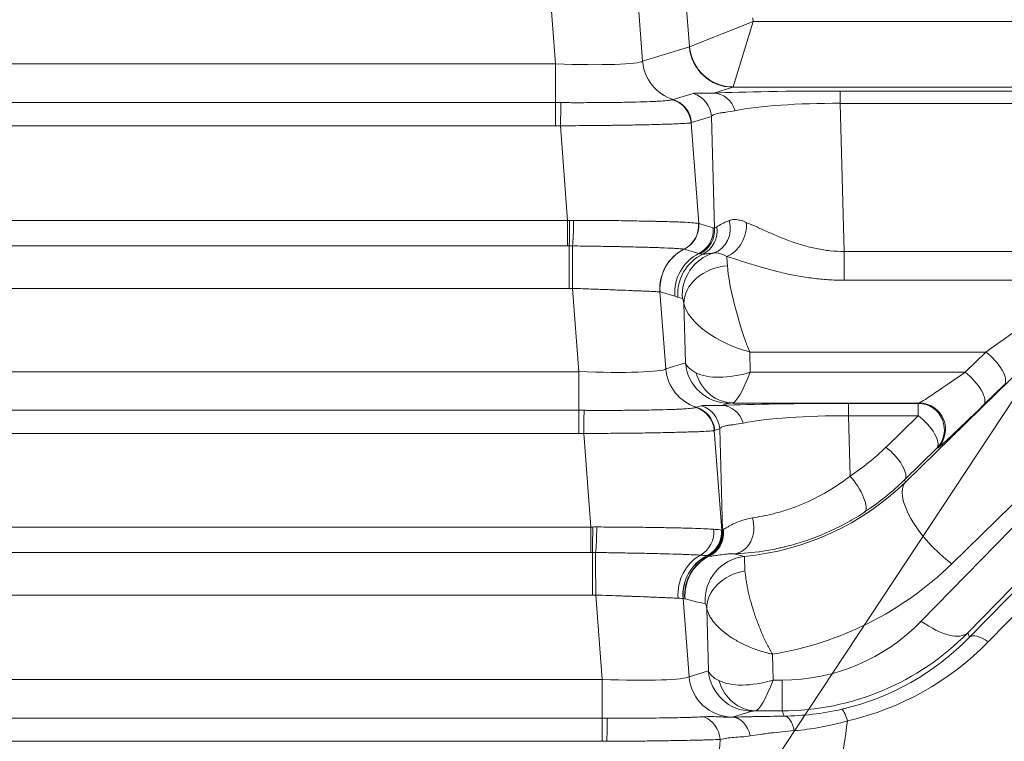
# Model space of a CAD drawing. Header units: millimetres. Extents: x 0 to 837, y 0 to 589.
# Tile 161 of 166: x 710 to 722, y 363 to 371. Entities that reach past the tile are written whole.
import ezdxf

# ---------------------------------------------------------------- set-up
doc = ezdxf.new("R2010")
doc.units = ezdxf.units.MM
doc.layers.add('1', color=7, linetype='Continuous', true_color=0xffffff)
doc.styles.add('ideas_simplex', font='simplex.shx')
doc.dimstyles.get("Standard").update_dxf_attribs({"dimtxt": 0.18, "dimasz": 0.18, "dimexe": 0.18, "dimexo": 0.0625, "dimgap": 0.09, "dimtad": 0, "dimtih": 1, "dimtoh": 1, "dimdec": 4, "dimzin": 0, "dimdsep": 46, "dimtxsty": 'Standard', "dimcen": 0.09, "dimadec": 0, "dimazin": 0, "dimtfac": 1, "dimtdec": 4, "dimtofl": 0, "dimtmove": 0, "dimatfit": 3, "dimfxl": 1, "dimtolj": 1, "dimtzin": 0, "dimarcsym": 0})

# ---------------------------------------------------------------- blocks, each defined once
blk = doc.blocks.new('_U1')
at = {"layer": '1', "color": 152, "lineweight": 13}
for p, q in [((718.861996, 373.859267), (813.897117, 373.859267)), ((701.641509, 245.904525), (813.897117, 245.904525))]:
    blk.add_line(p, q, dxfattribs=at)
at = {"layer": '1', "color": 27, "lineweight": 13}
blk.add_line((811.897117, 245.904525), (811.897117, 373.859267), dxfattribs=at)
at = {"layer": '1', "color": 87, "lineweight": 25}
for p, q in [((810.397117, 316.984396), (804.772117, 316.984396)), ((804.772117, 316.984396), (804.772117, 315.484396)), ((810.397117, 315.484396), (810.397117, 316.984396)), ((804.772117, 304.279396), (804.772117, 302.779396)), ((810.397117, 302.779396), (810.397117, 304.279396)), ((804.772117, 302.779396), (810.397117, 302.779396))]:
    blk.add_line(p, q, dxfattribs=at)
at = {"layer": '1', "color": 27, "lineweight": 18}
for points in [[(811.897117, 373.859267), (812.426098, 370.859269), (811.368136, 370.859265)], [(811.897117, 245.904525), (811.368136, 248.904523), (812.426098, 248.904527)]]:
    blk.add_solid(points, dxfattribs=at)
at = {"layer": '1', "color": 87, "linetype": 'Continuous', "lineweight": 25, "char_height": 3, "attachment_point": 7, "rotation": 90, "line_spacing_factor": 1.204819, "style": 'ideas_simplex'}
for s, insert in [('\\W1.2469;5.04', (810.243617, 304.226896)), ('\\W1.2009;128', (802.931117, 305.711896))]:
    blk.add_mtext(s, dxfattribs=dict(at, insert=insert))
blk = doc.blocks.new('_U6')
at = {"layer": '1', "color": 27, "lineweight": 13}
for p, q in [((692.684935, 323.064862), (735.144921, 387.302931)), ((735.144921, 387.302931), (737.144921, 387.302931))]:
    blk.add_line(p, q, dxfattribs=at)
at = {"layer": '1', "color": 27, "lineweight": 18}
for points in [[(698.640171, 332.074588), (699.853108, 334.868974), (700.735698, 334.285605)], [(696.820516, 329.321616), (695.607578, 326.52723), (694.724989, 327.110598)]]:
    blk.add_solid(points, dxfattribs=at)
at = {"layer": '1', "color": 87, "linetype": 'Continuous', "lineweight": 25, "char_height": 3, "attachment_point": 7, "line_spacing_factor": 1.204819, "style": 'ideas_simplex'}
for s, insert in [('\\W1.4646;n°5', (753.983921, 384.937931)), ('\\W1.1484;M', (738.803921, 384.937931)), ('\\W1.3647;3,3', (742.373921, 384.937931))]:
    blk.add_mtext(s, dxfattribs=dict(at, insert=insert))

msp = doc.modelspace()

# ---------------------------------------------------------------- linework, layer by layer
at = {"layer": '1', "color": 143, "linetype": 'Continuous', "lineweight": 13}
for p, q in [((721.249, 364.323), (729.684, 372.959)), ((729.896, 372.907), (721.461, 364.271)), ((716.53, 370.856), (716.459, 371.792)), ((717.456, 371.751), (717.521, 370.886)), ((718.057, 371.05), (718.013, 371.587)), ((718.783, 371.34), (718.057, 371.05)), ((718.783, 371.34), (718.554, 370.593)), ((718.78, 371.379), (718.783, 371.34)), ((718.783, 371.34), (726.945, 371.34)), ((717.521, 370.886), (718.056, 371.049)), ((710.253, 370.856), (716.53, 370.856)), ((716.53, 370.856), (716.53, 370.415)), ((717.87, 370.45), (718.098, 370.519)), ((718.552, 370.59), (718.333, 370.523)), ((724.631, 370.59), (718.552, 370.59)), ((719.774, 370.546), (724.305, 370.546)), ((719.774, 370.406), (719.774, 370.546)), ((710.253, 370.415), (716.53, 370.415)), ((716.53, 370.415), (716.53, 370.151)), ((724.305, 370.406), (719.774, 370.406)), ((719.774, 370.406), (719.819, 368.718)), ((718.074, 370.185), (718.161, 369.037)), ((718.307, 370.257), (718.079, 370.188)), ((718.34, 368.984), (718.307, 370.257)), ((720.698, 364.505), (726.265, 370.205)), ((726.21, 370.205), (721.047, 365.16)), ((716.53, 370.151), (710.253, 370.151)), ((716.667, 369.073), (716.586, 370.151)), ((720.517, 366.09), (724.58, 370.06)), ((726.795, 370.074), (721.228, 364.374)), ((710.116, 369.073), (716.667, 369.073)), ((716.667, 369.073), (716.667, 368.782)), ((718.161, 369.037), (718.328, 368.988)), ((716.667, 368.782), (710.116, 368.782)), ((716.685, 368.782), (716.685, 368.298)), ((718.163, 368.696), (717.996, 368.744)), ((719.819, 368.718), (719.819, 368.391)), ((719.819, 368.718), (722.577, 368.718)), ((722.577, 368.391), (719.819, 368.391)), ((716.685, 368.298), (710.098, 368.298)), ((716.795, 367.349), (716.723, 368.298)), ((717.72, 368.258), (717.786, 367.38)), ((717.889, 368.208), (717.721, 368.257)), ((717.975, 368.182), (717.925, 368.197)), ((718.011, 367.448), (717.993, 368.127)), ((721.433, 367.573), (718.743, 367.573)), ((718.743, 367.573), (718.749, 367.342)), ((721.197, 367.342), (721.433, 367.573)), ((717.786, 367.38), (718.011, 367.448)), ((709.988, 367.349), (716.795, 367.349)), ((716.795, 367.349), (716.795, 366.909)), ((718.749, 367.342), (721.197, 367.342)), ((721.645, 367.201), (721.409, 366.97)), ((718.135, 366.943), (718.191, 366.96)), ((718.507, 366.989), (718.426, 366.964)), ((720.675, 366.992), (718.546, 366.992)), ((719.868, 366.987), (720.663, 366.987)), ((719.868, 366.987), (719.868, 366.847)), ((720.663, 366.987), (720.675, 366.992)), ((720.663, 366.847), (720.663, 366.987)), ((709.988, 366.909), (716.795, 366.909)), ((716.795, 366.909), (716.795, 366.645)), ((720.663, 366.847), (719.868, 366.847)), ((719.868, 366.847), (719.886, 366.159)), ((720.295, 366.487), (720.663, 366.847)), ((718.401, 366.698), (718.344, 366.681)), ((718.431, 365.542), (718.401, 366.698)), ((716.795, 366.645), (709.988, 366.645)), ((716.931, 365.579), (716.851, 366.644)), ((718.339, 366.679), (718.424, 365.544)), ((720.875, 366.476), (720.507, 366.115)), ((720.887, 366.48), (720.875, 366.476)), ((720.507, 366.115), (720.517, 366.09)), ((709.852, 365.579), (716.931, 365.579)), ((716.931, 365.579), (716.931, 365.289)), ((716.931, 365.289), (709.852, 365.289)), ((716.949, 364.804), (716.949, 365.289)), ((716.949, 364.804), (709.834, 364.804)), ((717.059, 363.843), (716.987, 364.804)), ((717.983, 364.765), (718.051, 363.873)), ((718.272, 363.941), (718.253, 364.652)), ((721.228, 364.374), (721.249, 364.323)), ((719.002, 364.13), (719.01, 363.835)), ((718.051, 363.873), (718.272, 363.941)), ((709.724, 363.843), (717.059, 363.843)), ((717.059, 363.402), (717.059, 363.843)), ((719.01, 363.835), (719.112, 363.835)), ((719.112, 363.485), (719.112, 363.835)), ((718.768, 363.481), (718.547, 363.414)), ((719.112, 363.485), (718.807, 363.485)), ((719.137, 363.424), (719.112, 363.485)), ((709.724, 363.402), (717.059, 363.402)), ((717.059, 363.138), (717.059, 363.402)), ((717.059, 363.138), (709.724, 363.138))]:
    msp.add_line(p, q, dxfattribs=at)
for centre, major_axis, ratio, start_param, end_param in [((718.035, 371.299), (-0.021, 0.25), 0.087194, 3.1606, 3.221686), ((718.552, 371.09), (-0.146, 0.478), 0.996014, 1.356348, 2.843741), ((718.554, 371.091), (0.368, -0.339), 0.992996, 3.971219, 5.453559), ((716.519, 370.93), (-1.006, 0.038), 0.073389, 1.584419, 3.062485), ((718.018, 370.927), (0.146, -0.478), 0.996014, 4.49794, 5.68434), ((718.009, 370.233), (-0.088, 0.287), 0.996014, 4.49794, 5.68434), ((719.801, 370.49), (-1.801, 0.001), 0.031454, 4.727263, 5.665979), ((718.333, 370.223), (0.013, -0.3), 0.858349, 1.869708, 3.09055), ((718.531, 371.34), (-0.02, 0.75), 0.029238, 3.166976, 3.228063), ((716.586, 370.13), (0.004, 0.3), 0.000932, 0.312654, 1.500989), ((717.776, 370.161), (-0.136, 0.268), 0.995564, 4.326262, 5.515407), ((717.782, 370.163), (-0.088, 0.287), 0.996014, 4.49794, 5.68434), ((719.801, 370.19), (-1.501, 0.01), 0.144199, 4.731152, 5.669868), ((716.685, 369.052), (0.002, 0.3), 0.014605, 3.59604, 4.783436), ((716.722, 369.051), (0.006, 0.3), 0.044184, 3.597973, 4.786486), ((718.246, 368.989), (-0.051, 0.296), 0.915327, 3.267251, 4.834301), ((718.481, 368.939), (0.121, 0.275), 0.688049, 3.710565, 5.405128), ((717.86, 369.013), (0.044, 0.297), 0.993716, 3.753576, 4.940466), ((717.862, 369.012), (-0.068, -0.292), 0.995069, 0.693593, 1.88023), ((717.863, 369.012), (0.084, 0.288), 0.995643, 3.889373, 5.075773), ((718.03, 368.964), (0.084, 0.288), 0.995643, 3.889373, 5.075773), ((718.042, 368.96), (0.098, 0.284), 0.995471, 3.936926, 5.123325), ((718.078, 368.958), (-0.034, 0.298), 0.982269, 3.47982, 4.74638), ((716.723, 368.333), (0.001, -0.5), 0.000077, 3.597528, 4.782202), ((718.216, 368.298), (-0.144, -0.479), 0.995612, 3.899122, 5.085129), ((718.218, 368.298), (-0.14, -0.48), 0.995643, 3.889417, 5.075773), ((718.386, 368.249), (-0.14, -0.48), 0.995643, 3.889373, 5.075773), ((718.421, 368.237), (0.14, 0.48), 0.995643, 0.730359, 1.93418), ((718.472, 368.222), (0.14, 0.48), 0.995643, 0.571952, 1.93418), ((718.491, 367.973), (-0.02, 0.75), 0.029238, 5.602995, 5.88071), ((718.489, 368.167), (-0.491, -0.093), 0.77245, 4.566424, 6.145514), ((718.743, 367.973), (-0.223, 0.749), 0.167328, 0.629667, 2.08325), ((721.96, 367.973), (-1.051, -0.75), 0.017505, 1.03314, 2.186692), ((717.995, 367.932), (-0.021, 0.25), 0.087194, 5.596619, 6.249833), ((718.743, 367.973), (-0.744, 0.267), 0.48275, 0.288947, 1.74253), ((721.433, 367.413), (-0.21, 0.215), 0.402972, 3.170199, 5.103517), ((716.784, 367.424), (-1.006, 0.038), 0.073389, 1.584419, 3.062485), ((718.283, 367.42), (0.146, -0.478), 0.996014, 4.49794, 5.68434), ((718.507, 367.489), (-0.146, 0.478), 0.996014, 1.356348, 2.843741), ((718.756, 367.488), (-0.75, -0.012), 0.344743, 0.106674, 0.57782), ((718.749, 367.742), (-0.731, -0.292), 0.480074, 0.398667, 1.381103), ((718.546, 367.492), (-0.024, 0.499), 0.878584, 1.845316, 3.086754), ((718.749, 367.742), (-0.213, -0.749), 0.16115, 0.071877, 1.054313), ((721.724, 367.742), (-1.051, -0.75), 0.017505, 0.050704, 1.03314), ((721.197, 367.182), (-0.21, 0.215), 0.402972, 3.170199, 5.103517), ((718.041, 366.655), (-0.136, 0.268), 0.995564, 4.326262, 5.515407), ((718.046, 366.657), (0.088, -0.287), 0.996014, 1.356348, 2.542747), ((718.103, 366.674), (-0.088, 0.287), 0.996014, 4.49794, 5.68434), ((719.895, 366.931), (-1.801, 0.001), 0.031454, 4.727263, 5.665979), ((718.426, 366.664), (0.013, -0.3), 0.858349, 1.869708, 3.09055), ((718.756, 366.988), (-0.25, 0), 0.031454, 5.7097, 6.180846), ((720.663, 366.688), (-0.115, 0.277), 0.997667, 3.535118, 5.88966), ((720.675, 366.693), (-0.115, 0.277), 0.997667, 3.535118, 5.88966), ((721.936, 367.53), (-1.051, -1.05), 0.01851, 0.0447, 1.027137), ((716.851, 366.623), (-0.004, -0.3), 0.000932, 3.454247, 4.642582), ((719.895, 366.631), (-1.501, 0.01), 0.144199, 4.731152, 5.669868), ((720.663, 366.688), (0.21, -0.215), 0.402972, 0.028606, 1.961924), ((718.398, 368.367), (-2.653, -0.511), 0.98281, 1.967325, 2.162404), ((720.295, 366.327), (-0.21, 0.215), 0.402972, 3.170199, 5.103517), ((719.886, 365.999), (-0.165, 0.251), 0.326637, 3.170991, 5.174313), ((718.413, 368.17), (-2.949, -0.564), 0.978608, 1.475754, 2.162892), ((718.398, 368.207), (-2.947, -0.57), 0.984491, 1.966991, 2.162069), ((721.047, 365.56), (0.524, -0.536), 0.402972, 3.170199, 5.103517), ((718.546, 365.574), (-0.008, 0.3), 0.813973, 3.187775, 5.062913), ((716.949, 365.558), (0.002, 0.3), 0.014605, 3.59604, 4.783436), ((716.986, 365.558), (0.006, 0.3), 0.044184, 3.597973, 4.786486), ((718.055, 365.525), (0.017, 0.299), 0.935903, 3.675346, 4.861829), ((718.123, 365.52), (0.033, 0.298), 0.992902, 3.718241, 4.90519), ((718.124, 365.52), (0.037, 0.298), 0.993647, 3.731323, 4.918266), ((718.126, 365.52), (0.083, 0.288), 0.995657, 3.885228, 5.071628), ((718.133, 365.518), (0.085, 0.288), 0.995635, 3.891813, 5.078213), ((718.144, 365.516), (0.013, 0.3), 0.991805, 3.647782, 4.860853), ((718.149, 365.516), (-0.007, 0.3), 0.98984, 3.578323, 4.803505), ((716.987, 364.839), (-0.001, 0.5), 0.000077, 0.455935, 1.640609), ((718.395, 364.815), (0.036, 0.499), 0.938818, 0.547264, 1.733597), ((718.479, 364.806), (0.123, 0.485), 0.995093, 0.714697, 1.900657), ((718.48, 364.806), (0.135, 0.481), 0.995673, 0.739027, 1.924991), ((718.498, 364.801), (0.133, 0.482), 0.995688, 0.731205, 1.92025), ((718.502, 364.8), (0.124, 0.484), 0.995743, 0.710839, 1.90235), ((718.732, 364.746), (0.101, 0.49), 0.995869, 0.303204, 1.855151), ((718.38, 368.25), (-3.107, 2.322), 0.675351, 2.091371, 2.125178), ((718.413, 367.771), (-3.685, -0.71), 0.98281, 1.54144, 2.162404), ((718.749, 364.693), (0.491, 0.095), 0.78085, 1.54186, 3.001624), ((717.884, 368.21), (-3.534, 2.573), 0.711936, 2.079463, 2.13742), ((719.096, 366.123), (-0.46, 2.243), 0.981792, 2.942892, 3.728006), ((720.698, 364.904), (-0.537, 0.524), 0.410893, 1.952429, 3.112876), ((719.096, 366.523), (-0.605, 2.979), 0.986374, 2.943826, 3.728941), ((721.461, 364.111), (0.215, -0.21), 0.410893, 1.952429, 3.112876), ((719.111, 366.485), (-0.616, 2.996), 0.97997, 3.163609, 3.727808), ((719.111, 366.645), (-0.675, 3.29), 0.981792, 3.163807, 3.728006), ((719.017, 363.98), (-0.75, -0.012), 0.344743, 0.106674, 0.57782), ((718.768, 363.981), (-0.146, 0.478), 0.996014, 1.356348, 2.843741), ((717.048, 363.917), (-1.006, 0.038), 0.073389, 1.584419, 3.062485), ((718.547, 363.914), (-0.146, 0.478), 0.996014, 1.356348, 2.843741), ((719.01, 364.235), (-0.731, -0.292), 0.480074, 0.398667, 1.381103), ((718.807, 363.985), (-0.024, 0.499), 0.878584, 1.845316, 3.086754), ((719.01, 364.235), (-0.213, -0.749), 0.16115, 0.071877, 1.054313), ((719.017, 363.48), (-0.25, 0), 0.031454, 5.7097, 6.180846), ((719.858, 363.21), (0.067, -0.292), 0.139135, 2.117187, 3.113399), ((717.115, 363.117), (-0.004, -0.3), 0.000932, 3.454247, 4.642582), ((718.149, 363.129), (0.018, -0.299), 0.865443, 1.618775, 2.80586), ((717.048, 363.418), (-1.504, 0), 0.026222, 3.035722, 3.0561), ((718.544, 363.113), (0.008, -0.3), 0.714578, 1.843542, 3.104165), ((719.137, 363.124), (0.004, -0.3), 0.431916, 2.030565, 3.112565), ((716.889, 365.227), (-0.61, 5.359), 0.555322, 4.065229, 4.296156), ((716.889, 366.027), (-0.489, 5.474), 0.272631, 3.903241, 4.136783)]:
    msp.add_ellipse(centre, major_axis=major_axis, ratio=ratio, start_param=start_param, end_param=end_param, dxfattribs=at)
for points, knots in [([(718.098, 370.519), (718.105, 370.521), (718.115, 370.523), (718.142, 370.524), (718.158, 370.523), (718.196, 370.522), (718.219, 370.521), (718.271, 370.521), (718.3, 370.521), (718.333, 370.523)], [0, 0, 0, 0, 0.25, 0.25, 0.5, 0.5, 0.75, 0.75, 1, 1, 1, 1]), ([(716.59, 370.415), (716.609, 370.415), (716.629, 370.415), (716.669, 370.415), (716.689, 370.414), (716.747, 370.414), (716.786, 370.414), (716.902, 370.414), (716.977, 370.414), (717.068, 370.415), (717.087, 370.415), (717.123, 370.415), (717.176, 370.416), (717.227, 370.417), (717.327, 370.418), (717.389, 370.419), (717.506, 370.422), (717.559, 370.424), (717.63, 370.427), (717.652, 370.428), (717.683, 370.429), (717.693, 370.43), (717.713, 370.431), (717.722, 370.431), (717.766, 370.434), (717.795, 370.437), (717.828, 370.441), (717.838, 370.442), (717.849, 370.444), (717.853, 370.445), (717.859, 370.446), (717.861, 370.447), (717.863, 370.447)], [0, 0, 0, 0, 0.03125, 0.03125, 0.0625, 0.0625, 0.125, 0.125, 0.25, 0.25, 0.28125, 0.28125, 0.3125, 0.375, 0.375, 0.5, 0.5, 0.625, 0.625, 0.6875, 0.6875, 0.71875, 0.71875, 0.75, 0.75, 0.875, 0.875, 0.9375, 0.9375, 0.96875, 0.96875, 1, 1, 1, 1]), ([(718.575, 370.322), (718.537, 370.315), (718.502, 370.31), (718.455, 370.303), (718.441, 370.301), (718.414, 370.297), (718.402, 370.296), (718.369, 370.29), (718.351, 370.285), (718.323, 370.273), (718.313, 370.266), (718.307, 370.257)], [0, 0, 0, 0, 0.25, 0.25, 0.375, 0.375, 0.5, 0.5, 0.75, 0.75, 1, 1, 1, 1]), ([(718.074, 370.185), (718.072, 370.185), (718.069, 370.184), (718.063, 370.183), (718.06, 370.183), (718.047, 370.181), (718.037, 370.18), (718, 370.177), (717.967, 370.176), (717.916, 370.173), (717.905, 370.173), (717.883, 370.172), (717.848, 370.17), (717.783, 370.168), (717.725, 370.167), (717.663, 370.165), (717.631, 370.164), (717.528, 370.162), (717.454, 370.16), (717.337, 370.158), (717.297, 370.158), (717.235, 370.157), (717.214, 370.156), (717.171, 370.156), (717.15, 370.155), (717.042, 370.154), (716.953, 370.153), (716.817, 370.152), (716.772, 370.152), (716.702, 370.151), (716.679, 370.151), (716.632, 370.151), (716.609, 370.151), (716.586, 370.151)], [0, 0, 0, 0, 0.03125, 0.03125, 0.0625, 0.0625, 0.125, 0.125, 0.25, 0.25, 0.28125, 0.28125, 0.3125, 0.375, 0.4375, 0.4375, 0.5, 0.5, 0.625, 0.625, 0.6875, 0.6875, 0.71875, 0.71875, 0.75, 0.75, 0.875, 0.875, 0.9375, 0.9375, 0.96875, 0.96875, 1, 1, 1, 1]), ([(716.736, 369.073), (716.825, 369.073), (716.912, 369.073), (717.041, 369.072), (717.083, 369.071), (717.146, 369.071), (717.167, 369.071), (717.208, 369.07), (717.229, 369.07), (717.331, 369.069), (717.409, 369.067), (717.52, 369.065), (717.556, 369.065), (717.608, 369.064), (717.625, 369.063), (717.659, 369.062), (717.675, 369.062), (717.756, 369.06), (717.815, 369.058), (717.894, 369.055), (717.919, 369.055), (717.966, 369.053), (717.987, 369.052), (718.047, 369.048), (718.079, 369.046), (718.117, 369.043), (718.128, 369.042), (718.141, 369.04), (718.145, 369.04), (718.152, 369.039), (718.155, 369.038), (718.157, 369.038)], [0, 0, 0, 0, 0.125, 0.125, 0.1875, 0.1875, 0.21875, 0.21875, 0.25, 0.25, 0.375, 0.375, 0.4375, 0.4375, 0.46875, 0.46875, 0.5, 0.5, 0.625, 0.625, 0.6875, 0.6875, 0.75, 0.75, 0.875, 0.875, 0.9375, 0.9375, 0.96875, 0.96875, 1, 1, 1, 1]), ([(718.369, 369.001), (718.384, 369.01), (718.403, 369.021), (718.449, 369.045), (718.476, 369.058), (718.508, 369.071)], [0, 0, 0, 0, 0.5, 0.5, 1, 1, 1, 1]), ([(718.508, 369.071), (718.52, 369.076), (718.533, 369.079), (718.554, 369.082), (718.561, 369.082), (718.576, 369.082), (718.584, 369.082), (718.609, 369.079), (718.626, 369.076), (718.663, 369.066), (718.683, 369.059), (718.704, 369.05)], [0, 0, 0, 0, 0.25, 0.25, 0.375, 0.375, 0.5, 0.5, 0.75, 0.75, 1, 1, 1, 1]), ([(718.704, 369.05), (718.739, 369.036), (718.776, 369.019), (718.854, 368.984), (718.894, 368.966), (718.958, 368.937), (718.98, 368.928), (719.024, 368.908), (719.046, 368.899), (719.115, 368.87), (719.161, 368.852), (719.256, 368.818), (719.304, 368.802), (719.403, 368.774), (719.453, 368.761), (719.531, 368.746), (719.557, 368.741), (719.609, 368.733), (719.635, 368.729), (719.713, 368.721), (719.766, 368.718), (719.819, 368.718)], [0, 0, 0, 0, 0.125, 0.125, 0.25, 0.25, 0.3125, 0.3125, 0.375, 0.375, 0.5, 0.5, 0.625, 0.625, 0.75, 0.75, 0.8125, 0.8125, 0.875, 0.875, 1, 1, 1, 1]), ([(717.994, 368.745), (717.986, 368.747), (717.97, 368.748), (717.938, 368.751), (717.925, 368.752), (717.904, 368.753), (717.896, 368.754), (717.88, 368.754), (717.871, 368.755), (717.827, 368.757), (717.786, 368.759), (717.715, 368.762), (717.69, 368.762), (717.637, 368.764), (717.609, 368.765), (717.522, 368.768), (717.46, 368.769), (717.361, 368.771), (717.326, 368.772), (717.274, 368.773), (717.256, 368.774), (717.22, 368.774), (717.202, 368.775), (717.11, 368.776), (717.035, 368.778), (716.92, 368.779), (716.881, 368.78), (716.802, 368.781), (716.762, 368.781), (716.723, 368.782)], [0, 0, 0, 0, 0.125, 0.125, 0.1875, 0.1875, 0.21875, 0.21875, 0.25, 0.25, 0.375, 0.375, 0.4375, 0.4375, 0.5, 0.5, 0.625, 0.625, 0.6875, 0.6875, 0.71875, 0.71875, 0.75, 0.75, 0.875, 0.875, 0.9375, 0.9375, 1, 1, 1, 1]), ([(718.33, 368.701), (718.303, 368.698), (718.279, 368.695), (718.238, 368.69), (718.221, 368.688), (718.206, 368.688)], [0, 0, 0, 0, 0.5, 0.5, 1, 1, 1, 1]), ([(718.481, 368.663), (718.449, 368.679), (718.421, 368.69), (718.39, 368.698), (718.384, 368.699), (718.372, 368.701), (718.366, 368.702), (718.35, 368.703), (718.34, 368.703), (718.33, 368.701)], [0, 0, 0, 0, 0.5, 0.5, 0.625, 0.625, 0.75, 0.75, 1, 1, 1, 1]), ([(719.819, 368.391), (719.759, 368.391), (719.639, 368.395), (719.521, 368.406), (719.402, 368.421), (719.344, 368.43), (719.228, 368.451), (719.171, 368.463), (719.057, 368.489), (719.001, 368.504), (718.918, 368.527), (718.89, 368.535), (718.836, 368.551), (718.809, 368.559), (718.729, 368.583), (718.677, 368.6), (718.577, 368.632), (718.528, 368.648), (718.481, 368.663)], [0, 0, 0, 0, 0.125, 0.25, 0.25, 0.375, 0.375, 0.5, 0.5, 0.625, 0.625, 0.6875, 0.6875, 0.75, 0.75, 0.875, 0.875, 1, 1, 1, 1]), ([(717.72, 368.258), (717.714, 368.258), (717.703, 368.259), (717.678, 368.261), (717.669, 368.261), (717.652, 368.262), (717.646, 368.262), (717.634, 368.263), (717.627, 368.263), (717.593, 368.265), (717.56, 368.266), (717.505, 368.269), (717.485, 368.269), (717.454, 368.271), (717.443, 368.271), (717.421, 368.272), (717.41, 368.272), (717.353, 368.275), (717.304, 368.277), (717.238, 368.279), (717.225, 368.28), (717.198, 368.281), (717.184, 368.281), (717.142, 368.283), (717.114, 368.284), (717.028, 368.287), (716.969, 368.289), (716.878, 368.293), (716.847, 368.294), (716.785, 368.296), (716.754, 368.297), (716.723, 368.298)], [0, 0, 0, 0, 0.125, 0.125, 0.1875, 0.1875, 0.21875, 0.21875, 0.25, 0.25, 0.375, 0.375, 0.4375, 0.4375, 0.46875, 0.46875, 0.5, 0.5, 0.625, 0.625, 0.65625, 0.65625, 0.6875, 0.6875, 0.75, 0.75, 0.875, 0.875, 0.9375, 0.9375, 1, 1, 1, 1]), ([(716.854, 366.909), (716.874, 366.909), (716.894, 366.908), (716.933, 366.908), (716.953, 366.908), (717.012, 366.908), (717.051, 366.908), (717.166, 366.908), (717.241, 366.908), (717.333, 366.909), (717.351, 366.909), (717.387, 366.909), (717.441, 366.91), (717.492, 366.91), (717.591, 366.912), (717.654, 366.913), (717.771, 366.916), (717.824, 366.918), (717.895, 366.92), (717.917, 366.921), (717.948, 366.923), (717.958, 366.923), (717.978, 366.924), (717.987, 366.925), (718.031, 366.928), (718.06, 366.93), (718.093, 366.934), (718.102, 366.935), (718.114, 366.937), (718.117, 366.938), (718.123, 366.94), (718.126, 366.94), (718.128, 366.941)], [0, 0, 0, 0, 0.03125, 0.03125, 0.0625, 0.0625, 0.125, 0.125, 0.25, 0.25, 0.28125, 0.28125, 0.3125, 0.375, 0.375, 0.5, 0.5, 0.625, 0.625, 0.6875, 0.6875, 0.71875, 0.71875, 0.75, 0.75, 0.875, 0.875, 0.9375, 0.9375, 0.96875, 0.96875, 1, 1, 1, 1]), ([(718.191, 366.96), (718.199, 366.963), (718.209, 366.964), (718.235, 366.965), (718.251, 366.965), (718.29, 366.964), (718.313, 366.963), (718.365, 366.962), (718.394, 366.962), (718.426, 366.964)], [0, 0, 0, 0, 0.25, 0.25, 0.5, 0.5, 0.75, 0.75, 1, 1, 1, 1]), ([(718.668, 366.763), (718.63, 366.756), (718.595, 366.751), (718.549, 366.744), (718.535, 366.743), (718.508, 366.739), (718.496, 366.737), (718.462, 366.731), (718.444, 366.726), (718.416, 366.714), (718.407, 366.707), (718.401, 366.698)], [0, 0, 0, 0, 0.25, 0.25, 0.375, 0.375, 0.5, 0.5, 0.75, 0.75, 1, 1, 1, 1]), ([(718.339, 366.679), (718.337, 366.678), (718.334, 366.678), (718.328, 366.677), (718.324, 366.676), (718.312, 366.675), (718.302, 366.674), (718.265, 366.671), (718.232, 366.669), (718.181, 366.667), (718.17, 366.666), (718.148, 366.665), (718.113, 366.664), (718.048, 366.662), (717.99, 366.66), (717.928, 366.658), (717.895, 366.658), (717.792, 366.655), (717.719, 366.654), (717.602, 366.652), (717.562, 366.651), (717.5, 366.65), (717.479, 366.65), (717.436, 366.649), (717.415, 366.649), (717.306, 366.648), (717.218, 366.647), (717.082, 366.646), (717.036, 366.645), (716.967, 366.645), (716.944, 366.645), (716.897, 366.644), (716.874, 366.644), (716.851, 366.644)], [0, 0, 0, 0, 0.03125, 0.03125, 0.0625, 0.0625, 0.125, 0.125, 0.25, 0.25, 0.28125, 0.28125, 0.3125, 0.375, 0.4375, 0.4375, 0.5, 0.5, 0.625, 0.625, 0.6875, 0.6875, 0.71875, 0.71875, 0.75, 0.75, 0.875, 0.875, 0.9375, 0.9375, 0.96875, 0.96875, 1, 1, 1, 1]), ([(718.773, 365.683), (718.845, 365.694), (718.926, 365.709), (719.058, 365.742), (719.103, 365.755), (719.174, 365.777), (719.198, 365.785), (719.246, 365.802), (719.271, 365.811), (719.393, 365.859), (719.492, 365.905), (719.617, 365.976), (719.642, 365.99), (719.691, 366.021), (719.716, 366.037), (719.79, 366.086), (719.839, 366.121), (719.886, 366.159)], [0, 0, 0, 0, 0.25, 0.25, 0.375, 0.375, 0.4375, 0.4375, 0.5, 0.5, 0.75, 0.75, 0.8125, 0.8125, 0.875, 0.875, 1, 1, 1, 1]), ([(718.444, 365.551), (718.455, 365.558), (718.47, 365.568), (718.499, 365.584), (718.509, 365.59), (718.532, 365.602), (718.544, 365.609), (718.585, 365.628), (718.615, 365.641), (718.668, 365.659), (718.687, 365.665), (718.728, 365.675), (718.749, 365.68), (718.773, 365.683)], [0, 0, 0, 0, 0.25, 0.25, 0.375, 0.375, 0.5, 0.5, 0.75, 0.75, 0.875, 0.875, 1, 1, 1, 1]), ([(720.053, 365.75), (719.989, 365.708), (719.925, 365.669), (719.827, 365.615), (719.794, 365.597), (719.728, 365.564), (719.695, 365.549), (719.53, 365.473), (719.398, 365.425), (719.236, 365.378), (719.203, 365.369), (719.155, 365.356), (719.139, 365.353), (719.107, 365.345), (719.028, 365.327), (718.952, 365.313), (718.775, 365.287), (718.665, 365.278), (718.566, 365.275)], [0, 0, 0, 0, 0.125, 0.125, 0.1875, 0.1875, 0.25, 0.25, 0.5, 0.5, 0.5625, 0.5625, 0.59375, 0.59375, 0.625, 0.75, 0.75, 1, 1, 1, 1]), ([(717, 365.58), (717.073, 365.579), (717.145, 365.579), (717.287, 365.578), (717.357, 365.578), (717.443, 365.577), (717.46, 365.577), (717.494, 365.576), (717.511, 365.576), (717.562, 365.575), (717.595, 365.575), (717.691, 365.574), (717.753, 365.572), (717.841, 365.571), (717.869, 365.57), (717.911, 365.569), (717.925, 365.569), (717.952, 365.568), (717.966, 365.568), (718.031, 365.566), (718.079, 365.565), (718.167, 365.562), (718.207, 365.56), (718.278, 365.557), (718.309, 365.555), (718.335, 365.553)], [0, 0, 0, 0, 0.125, 0.125, 0.25, 0.25, 0.28125, 0.28125, 0.3125, 0.3125, 0.375, 0.375, 0.5, 0.5, 0.5625, 0.5625, 0.59375, 0.59375, 0.625, 0.625, 0.75, 0.75, 0.875, 0.875, 1, 1, 1, 1]), ([(718.335, 365.553), (718.356, 365.552), (718.373, 365.55), (718.402, 365.548), (718.412, 365.547), (718.42, 365.545)], [0, 0, 0, 0, 0.5, 0.5, 1, 1, 1, 1]), ([(718.42, 365.545), (718.42, 365.545), (718.42, 365.545), (718.42, 365.545), (718.42, 365.545), (718.421, 365.545)], [0, 0, 0, 0, 0.477413, 0.477413, 1, 1, 1, 1]), ([(718.182, 365.259), (718.16, 365.26), (718.105, 365.263), (718.035, 365.266), (717.975, 365.268), (717.954, 365.269), (717.911, 365.27), (717.888, 365.271), (717.819, 365.273), (717.769, 365.274), (717.69, 365.276), (717.662, 365.277), (717.606, 365.278), (717.578, 365.279), (717.491, 365.281), (717.432, 365.282), (717.34, 365.283), (717.308, 365.284), (717.245, 365.285), (717.213, 365.285), (717.117, 365.287), (717.052, 365.288), (716.986, 365.288)], [0, 0, 0, 0, 0.125, 0.25, 0.25, 0.3125, 0.3125, 0.375, 0.375, 0.5, 0.5, 0.5625, 0.5625, 0.625, 0.625, 0.75, 0.75, 0.8125, 0.8125, 0.875, 0.875, 1, 1, 1, 1]), ([(718.566, 365.275), (718.546, 365.275), (718.528, 365.274), (718.494, 365.272), (718.478, 365.27), (718.433, 365.265), (718.407, 365.262), (718.372, 365.257), (718.361, 365.255), (718.341, 365.252), (718.332, 365.251), (718.307, 365.248), (718.292, 365.247), (718.281, 365.248)], [0, 0, 0, 0, 0.125, 0.125, 0.25, 0.25, 0.5, 0.5, 0.625, 0.625, 0.75, 0.75, 1, 1, 1, 1]), ([(718.683, 365.244), (718.682, 365.243), (718.682, 365.234), (718.682, 365.212), (718.683, 365.191), (718.683, 365.183), (718.684, 365.166), (718.685, 365.157), (718.686, 365.127), (718.688, 365.104), (718.689, 365.079)], [0, 0, 0, 0, 0.25, 0.5, 0.5, 0.625, 0.625, 0.75, 0.75, 1, 1, 1, 1]), ([(718.689, 365.079), (718.692, 365.05), (718.695, 365.018), (718.703, 364.966), (718.706, 364.948), (718.713, 364.91), (718.716, 364.891), (718.729, 364.833), (718.738, 364.792), (718.761, 364.707), (718.773, 364.664), (718.794, 364.6), (718.801, 364.578), (718.816, 364.535), (718.824, 364.513), (718.849, 364.447), (718.866, 364.405), (718.893, 364.342), (718.902, 364.322), (718.921, 364.281), (718.931, 364.261), (718.951, 364.222), (718.961, 364.203), (718.977, 364.175), (718.982, 364.166), (718.992, 364.147), (718.997, 364.138), (719.002, 364.13)], [0, 0, 0, 0, 0.125, 0.125, 0.1875, 0.1875, 0.25, 0.25, 0.375, 0.375, 0.5, 0.5, 0.5625, 0.5625, 0.625, 0.625, 0.75, 0.75, 0.8125, 0.8125, 0.875, 0.875, 0.9375, 0.9375, 0.96875, 0.96875, 1, 1, 1, 1]), ([(717.927, 364.768), (717.91, 364.769), (717.888, 364.77), (717.851, 364.771), (717.838, 364.772), (717.81, 364.773), (717.795, 364.774), (717.749, 364.776), (717.715, 364.777), (717.66, 364.779), (717.641, 364.78), (717.601, 364.782), (717.58, 364.783), (717.518, 364.785), (717.474, 364.787), (717.406, 364.789), (717.383, 364.79), (717.335, 364.792), (717.311, 364.793), (717.238, 364.795), (717.139, 364.799), (717.038, 364.803), (716.987, 364.804)], [0, 0, 0, 0, 0.125, 0.125, 0.1875, 0.1875, 0.25, 0.25, 0.375, 0.375, 0.4375, 0.4375, 0.5, 0.5, 0.625, 0.625, 0.6875, 0.6875, 0.75, 0.75, 0.875, 1, 1, 1, 1]), ([(718.253, 364.652), (718.251, 364.661), (718.25, 364.668), (718.247, 364.681), (718.245, 364.687), (718.241, 364.7), (718.238, 364.705), (718.235, 364.706)], [0, 0, 0, 0, 0.25, 0.25, 0.5, 0.5, 1, 1, 1, 1]), ([(718.253, 364.652), (718.258, 364.626), (718.268, 364.6), (718.289, 364.56), (718.297, 364.546), (718.315, 364.519), (718.325, 364.506), (718.357, 364.466), (718.382, 364.44), (718.44, 364.388), (718.471, 364.363), (718.522, 364.328), (718.54, 364.316), (718.577, 364.294), (718.596, 364.283), (718.654, 364.251), (718.695, 364.232), (718.758, 364.205), (718.78, 364.196), (718.823, 364.18), (718.845, 364.173), (718.89, 364.159), (718.912, 364.152), (718.946, 364.143), (718.957, 364.14), (718.98, 364.135), (718.991, 364.132), (719.002, 364.13)], [0, 0, 0, 0, 0.125, 0.125, 0.1875, 0.1875, 0.25, 0.25, 0.375, 0.375, 0.5, 0.5, 0.5625, 0.5625, 0.625, 0.625, 0.75, 0.75, 0.8125, 0.8125, 0.875, 0.875, 0.9375, 0.9375, 0.96875, 0.96875, 1, 1, 1, 1]), ([(717.119, 363.402), (717.175, 363.402), (717.23, 363.402), (717.312, 363.401), (717.339, 363.401), (717.394, 363.401), (717.421, 363.401), (717.501, 363.402), (717.605, 363.402), (717.703, 363.403), (717.775, 363.404), (717.799, 363.404), (717.845, 363.405), (717.867, 363.406), (717.933, 363.407), (717.974, 363.408), (718.033, 363.409), (718.052, 363.41), (718.089, 363.411), (718.106, 363.412), (718.158, 363.414), (718.189, 363.415), (718.217, 363.417)], [0, 0, 0, 0, 0.125, 0.125, 0.1875, 0.1875, 0.25, 0.25, 0.375, 0.5, 0.5, 0.5625, 0.5625, 0.625, 0.625, 0.75, 0.75, 0.8125, 0.8125, 0.875, 0.875, 1, 1, 1, 1]), ([(718.217, 363.417), (718.245, 363.418), (718.272, 363.419), (718.326, 363.419), (718.352, 363.418), (718.406, 363.416), (718.433, 363.414), (718.488, 363.412), (718.516, 363.412), (718.544, 363.413)], [0, 0, 0, 0, 0.25, 0.25, 0.5, 0.5, 0.75, 0.75, 1, 1, 1, 1]), ([(719.858, 363.37), (719.754, 363.34), (719.651, 363.316), (719.449, 363.28), (719.349, 363.267), (719.251, 363.259)], [0, 0, 0, 0, 0.5, 0.5, 1, 1, 1, 1]), ([(719.251, 363.259), (719.156, 363.251), (719.067, 363.242), (718.962, 363.23), (718.941, 363.227), (718.9, 363.222), (718.88, 363.219), (718.822, 363.211), (718.785, 363.205), (718.749, 363.199)], [0, 0, 0, 0, 0.5, 0.5, 0.625, 0.625, 0.75, 0.75, 1, 1, 1, 1]), ([(718.407, 363.159), (718.374, 363.158), (718.338, 363.156), (718.278, 363.154), (718.257, 363.154), (718.214, 363.153), (718.192, 363.152), (718.123, 363.15), (718.074, 363.149), (717.997, 363.148), (717.958, 363.147), (717.917, 363.146), (717.889, 363.146), (717.875, 363.146), (717.804, 363.144), (717.688, 363.143), (717.565, 363.141), (717.487, 363.14), (717.471, 363.14), (717.439, 363.14), (717.423, 363.14), (717.375, 363.139), (717.343, 363.139), (717.246, 363.138), (717.181, 363.138), (717.115, 363.138)], [0, 0, 0, 0, 0.125, 0.125, 0.1875, 0.1875, 0.25, 0.25, 0.375, 0.375, 0.4375, 0.46875, 0.46875, 0.5, 0.5, 0.625, 0.75, 0.75, 0.78125, 0.78125, 0.8125, 0.8125, 0.875, 0.875, 1, 1, 1, 1]), ([(718.749, 363.199), (718.716, 363.194), (718.684, 363.191), (718.622, 363.186), (718.592, 363.184), (718.535, 363.18), (718.507, 363.178), (718.455, 363.17), (718.431, 363.165), (718.407, 363.159)], [0, 0, 0, 0, 0.25, 0.25, 0.5, 0.5, 0.75, 0.75, 1, 1, 1, 1])]:
    msp.add_open_spline(points, degree=3, knots=knots, dxfattribs=at)
for points in [[(716.53, 370.415), (716.55, 370.415), (716.57, 370.415), (716.59, 370.415)], [(717.863, 370.447), (717.866, 370.448), (717.868, 370.449), (717.87, 370.45)], [(718.079, 370.188), (718.078, 370.187), (718.076, 370.186), (718.074, 370.185)], [(716.586, 370.151), (716.567, 370.151), (716.549, 370.151), (716.53, 370.151)], [(716.667, 369.073), (716.675, 369.073), (716.682, 369.073), (716.69, 369.073)], [(716.69, 369.073), (716.705, 369.073), (716.721, 369.073), (716.736, 369.073)], [(718.157, 369.038), (718.158, 369.037), (718.159, 369.037), (718.16, 369.037)], [(718.16, 369.037), (718.16, 369.037), (718.16, 369.037), (718.161, 369.037)], [(718.328, 368.988), (718.332, 368.987), (718.336, 368.985), (718.34, 368.984)], [(718.34, 368.984), (718.347, 368.988), (718.356, 368.993), (718.369, 369.001)], [(716.685, 368.782), (716.679, 368.782), (716.673, 368.782), (716.667, 368.782)], [(716.723, 368.782), (716.71, 368.782), (716.698, 368.782), (716.685, 368.782)], [(717.995, 368.744), (717.995, 368.745), (717.994, 368.745), (717.994, 368.745)], [(717.996, 368.744), (717.996, 368.744), (717.996, 368.744), (717.995, 368.744)], [(718.176, 368.692), (718.172, 368.693), (718.167, 368.694), (718.163, 368.696)], [(718.206, 368.688), (718.194, 368.687), (718.183, 368.689), (718.176, 368.692)], [(716.723, 368.298), (716.71, 368.298), (716.698, 368.298), (716.685, 368.298)], [(717.721, 368.257), (717.721, 368.258), (717.72, 368.258), (717.72, 368.258)], [(717.925, 368.197), (717.919, 368.198), (717.907, 368.203), (717.895, 368.207), (717.889, 368.208)], [(718.128, 366.941), (718.131, 366.942), (718.133, 366.942), (718.135, 366.943)], [(716.795, 366.909), (716.815, 366.909), (716.834, 366.909), (716.854, 366.909)], [(716.851, 366.644), (716.832, 366.644), (716.813, 366.645), (716.795, 366.645)], [(718.344, 366.681), (718.342, 366.681), (718.34, 366.68), (718.339, 366.679)], [(716.931, 365.579), (716.939, 365.579), (716.946, 365.579), (716.954, 365.579)], [(716.954, 365.579), (716.969, 365.58), (716.984, 365.58), (717, 365.58)], [(718.421, 365.545), (718.422, 365.545), (718.423, 365.544), (718.424, 365.544)], [(718.424, 365.544), (718.426, 365.543), (718.429, 365.543), (718.431, 365.542)], [(718.431, 365.542), (718.433, 365.544), (718.436, 365.546), (718.44, 365.548)], [(718.44, 365.548), (718.441, 365.549), (718.442, 365.55), (718.444, 365.551)], [(716.949, 365.289), (716.943, 365.289), (716.937, 365.289), (716.931, 365.289)], [(716.986, 365.288), (716.974, 365.288), (716.962, 365.289), (716.949, 365.289)], [(718.256, 365.253), (718.25, 365.254), (718.232, 365.255), (718.201, 365.257), (718.182, 365.259)], [(718.257, 365.252), (718.257, 365.252), (718.257, 365.253), (718.256, 365.253)], [(718.26, 365.252), (718.259, 365.252), (718.258, 365.252), (718.257, 365.252)], [(718.267, 365.25), (718.264, 365.25), (718.262, 365.251), (718.26, 365.252)], [(718.277, 365.248), (718.273, 365.248), (718.27, 365.249), (718.267, 365.25)], [(718.281, 365.248), (718.28, 365.248), (718.278, 365.248), (718.277, 365.248)], [(716.987, 364.804), (716.974, 364.804), (716.962, 364.804), (716.949, 364.804)], [(717.983, 364.765), (717.979, 364.766), (717.966, 364.766), (717.942, 364.767), (717.927, 364.768)], [(717.983, 364.765), (717.983, 364.765), (717.983, 364.765), (717.983, 364.765)], [(718.002, 364.76), (717.996, 364.762), (717.989, 364.764), (717.983, 364.765)], [(718.005, 364.759), (718.004, 364.759), (718.003, 364.76), (718.002, 364.76)], [(717.059, 363.402), (717.079, 363.402), (717.099, 363.402), (717.119, 363.402)], [(717.115, 363.138), (717.097, 363.138), (717.078, 363.138), (717.059, 363.138)]]:
    msp.add_open_spline(points, degree=3, dxfattribs=at)
at = {"layer": '1', "color": 143, "linetype": 'Continuous', "lineweight": 18}
for points, knots in [([(719.137, 363.424), (719.241, 363.426), (719.348, 363.433), (719.567, 363.458), (719.678, 363.477), (719.792, 363.503)], [0, 0, 0, 0, 0.5, 0.5, 1, 1, 1, 1]), ([(718.544, 363.413), (718.587, 363.414), (718.631, 363.415), (718.701, 363.417), (718.724, 363.417), (718.772, 363.418), (718.797, 363.419), (718.921, 363.421), (719.026, 363.423), (719.137, 363.424)], [0, 0, 0, 0, 0.25, 0.25, 0.375, 0.375, 0.5, 0.5, 1, 1, 1, 1])]:
    msp.add_open_spline(points, degree=3, knots=knots, dxfattribs=at)

# ---------------------------------------------------------------- dimensions: what is measured, and where the dimension line sits
at = {"layer": '1', "color": 87, "linetype": 'Continuous', "lineweight": 25}
dim = msp.add_diameter_dim_2p(p1=(696.821, 329.322), p2=(698.64, 332.075), text=' <> \\C87;{\\H1.00x;\\Fsimplex.shx;n°5\\Fsimplex.shx;}\\C87;', dimstyle='Standard', override={"dimtxt": 3, "dimasz": 3, "dimexe": 2, "dimexo": 2.5, "dimgap": 1.5, "dimtih": 1, "dimtoh": 1, "dimdec": 2, "dimlfac": 1, "dimzin": 8, "dimdsep": 44, "dimlunit": 2, "dimpost": '\\C87;M<>', "dimtxsty": 'ideas_simplex', "dimsah": 1, "dimse1": 0, "dimse2": 0, "dimsd1": 0, "dimsd2": 0, "dimclrd": 27, "dimclre": 152, "dimclrt": 87, "dimtol": 0, "dimtm": -0.1, "dimtfac": 0.5, "dimtdec": 2, "dimtofl": 1, "dimtmove": 0, "dimatfit": 2, "dimtzin": 8, "dimlwd": 13, "dimlwe": 13}, dxfattribs=at)
dim.commit()
dim.dimension.update_dxf_attribs({"geometry": '_U6', "text_midpoint": (750.54, 387.303), "dimtype": 163})
dim = msp.add_linear_dim(base=(811.897, 245.905), p1=(714.649, 373.859), p2=(699.142, 245.905), angle=90, text='<>\\P[\\C87;{\\H1.00x;\\Fsimplex.shx;5.04\\Fsimplex.shx;}\\C87; ]', dimstyle='Standard', override={"dimtxt": 3, "dimasz": 3, "dimexe": 2, "dimexo": 2.5, "dimgap": 1.5, "dimtad": 1, "dimtih": 0, "dimtoh": 0, "dimdec": 1, "dimlfac": 1, "dimzin": 8, "dimdsep": 44, "dimlunit": 2, "dimtxsty": 'ideas_simplex', "dimsah": 1, "dimse1": 0, "dimse2": 0, "dimsd1": 0, "dimsd2": 0, "dimclrd": 27, "dimclre": 152, "dimclrt": 87, "dimtol": 0, "dimtm": -0.1, "dimtfac": 0.5, "dimtdec": 2, "dimtofl": 1, "dimtmove": 0, "dimtzin": 8, "dimlwd": 13, "dimlwe": 13}, dxfattribs=at)
dim.commit()
dim.dimension.update_dxf_attribs({"geometry": '_U1', "text_midpoint": (811.897, 309.882), "dimtype": 160})

doc.saveas('drawing.dxf')
